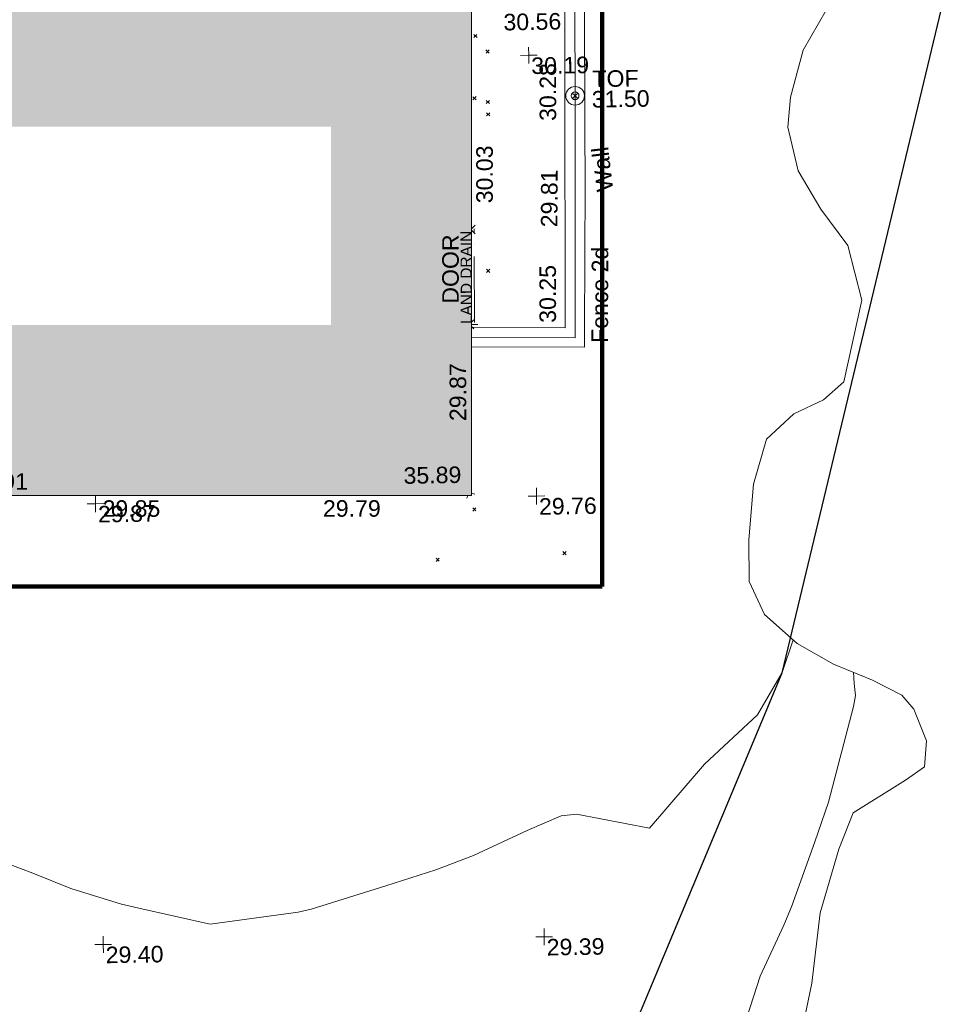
# Model space of a CAD drawing. Header units: millimetres. Extents: x -290717 to 520720, y -88450 to 287762.
# Tile 241 of 256: x 95528 to 116515, y 34928 to 57264. Entities that reach past the tile are written whole.
import ezdxf

# ---------------------------------------------------------------- set-up
doc = ezdxf.new("R2010")
doc.units = ezdxf.units.MM
doc.linetypes.add('IMPORT-UG_DRAINAGE_UNIDENTIFIED_QLB2 _2_', pattern=[2700, 1500, -300, 0, -250, 150, -300, 0, -200])
doc.linetypes.add('IMPORT-UG_ELEC_STREET LIGHTING_QLB2 _2_', pattern=[2700, 1500, -300, 0, -250, 150, -300, 0, -200])
for name, color, linetype, lineweight, true_color in [('00__TOPO__TOP_OF_FENCE_SYMBOL', 7, 'Continuous', 9, 0x666666), ('00_TOPO_EAVE', 7, 'Continuous', 9, 0x666666), ('00_TOPO_LEVEL_FLOOR', 7, 'Continuous', 9, 0x666666), ('00_UAV_BUILDING_OUTLINE', 5, 'Continuous', 9, 0x0000ff), ('00_UAV_EAVE', 7, 'Continuous', 9, 0x666666), ('00_UAV_FENCE_2D', 7, 'Continuous', 9, 0x264c2f), ('00_UAV_INT_DOOR', 7, 'Continuous', 9, 0x7f4f3f), ('00_UAV_LEVEL_SPOT', 7, 'Continuous', 9, 0x666666), ('00_UAV_TOP_OF_FENCE', 6, 'Continuous', 9, 0xff00ff), ('00_UAV_TOP_OF_WALL', 7, 'Continuous', 9, 0x666666), ('00_UAV_TREE_LINE', 7, 'Continuous', 9, 0x52a552), ('00_UAV_WALL', 7, 'Continuous', 9, 0x7c00a5), ('01_DTM_CONTOUR_MNR', 7, 'Continuous', 9, 0xa5a552), ('12333-PUM-2D-U-0001-C01 - Rev2_REVIT IMPORT_dwg', 7, 'Continuous', 9, 0x767676), ('A_RHA_Line', 7, 'Continuous', 9, 0x00a600), ('PUM-SURVEY BOUNDARY_EXTENT', 190, 'Continuous', 25, 0x7f00ff), ('PUM-UNIDENTIFIED-QLB2', 150, 'IMPORT-UG_DRAINAGE_UNIDENTIFIED_QLB2 _2_', 9, 0x007fff)]:
    doc.layers.add(name, color=color, linetype=linetype, lineweight=lineweight, true_color=true_color)
for name, color, linetype, lineweight in [('A_RHA_Detail', 7, 'Continuous', 9), ('A_RHA_Text', 7, 'Continuous', 9), ('GEN-TEXT', 7, 'Continuous', 9)]:
    doc.layers.add(name, color=color, linetype=linetype, lineweight=lineweight)
doc.styles.add('Arial Narrow', font='ARIALN.TTF', dxfattribs={"height": 3000})
doc.styles.add('Arial_1', font='arial.ttf', dxfattribs={"height": 250})
doc.styles.add('Swis721 Lt BT_2', font='swissl.ttf', dxfattribs={"height": 375})

# ---------------------------------------------------------------- blocks, each defined once
blk = doc.blocks.new('12333-PUM-2D-U-0001-C01 - Rev2_REVIT IMPORT_dwg_MSL_Eaves_SYM_1-V85-Site Location Plan Existing')
at = {"layer": '00_TOPO_EAVE', "color": 254, "true_color": 0xcccccc}
for p, q in [((-116, -357), (-62, -190)), ((357, -116), (171, -56))]:
    blk.add_line(p, q, dxfattribs=at)
blk = doc.blocks.new('12333-PUM-2D-U-0001-C01 - Rev2_REVIT IMPORT_dwg_MSL_Node_LineworkTOF-2077248-Site Location Plan Existing')
at = {"layer": '00__TOPO__TOP_OF_FENCE_SYMBOL', "color": 254, "true_color": 0xcccccc, "flags": 128}
for points in [[(165, 165), (0, 0), (-165, 165)], [(165, -165), (0, 0), (-165, -165)]]:
    blk.add_lwpolyline(points, dxfattribs=at)
at = {"layer": '00__TOPO__TOP_OF_FENCE_SYMBOL', "color": 254, "true_color": 0xcccccc}
for radius in [563, 234]:
    blk.add_circle((0, 0), radius, dxfattribs=at)
blk = doc.blocks.new('12333-PUM-2D-U-0001-C01 - Rev2_REVIT IMPORT_dwg_MSL_FLlvl_SYM-V158-Site Location Plan Existing')
at = {"layer": '00_TOPO_LEVEL_FLOOR', "color": 254, "true_color": 0xcccccc}
blk.add_line((38.9, 0), (9.9, 0), dxfattribs=at)
blk = doc.blocks.new('12333-PUM-2D-U-0001-C01 - Rev2_REVIT IMPORT_dwg_MSL_Node_Linework-V180-Site Location Plan Existing')
at = {"layer": '00_UAV_INT_DOOR', "color": 9, "true_color": 0xd4c4bf}
for p, q in [((530, 530), (89, 89)), ((530, -530), (86, -86))]:
    blk.add_line(p, q, dxfattribs=at)
blk = doc.blocks.new('12333-PUM-2D-U-0001-C01 - Rev2_REVIT IMPORT_dwg_MSL_Node_Linework-V181-Site Location Plan Existing')
at = {"layer": '00_UAV_INT_DOOR', "color": 9, "true_color": 0xd4c4bf}
for p, q in [((530, 530), (262, 262)), ((530, -530), (253, -253))]:
    blk.add_line(p, q, dxfattribs=at)
blk = doc.blocks.new('12333-PUM-2D-U-0001-C01 - Rev2_REVIT IMPORT_dwg_UAV-2077255-Site Location Plan Existing')
at = {"layer": '00_UAV_LEVEL_SPOT', "color": 254, "true_color": 0xcccccc, "flags": 128}
for points in [[(0, -500), (0, 0), (-500, 0)], [(500, 0), (0, 0), (0, 500)]]:
    blk.add_lwpolyline(points, dxfattribs=at)
blk = doc.blocks.new('12333-PUM-2D-U-0001-C01 - Rev2_REVIT IMPORT_dwg_UAV-V191-Site Location Plan Existing')
at = {"layer": '00_UAV_LEVEL_SPOT', "color": 254, "true_color": 0xcccccc, "flags": 128}
for points in [[(0, -500), (0, 0), (-500, 0)], [(500, 0), (0, 0), (0, 500)]]:
    blk.add_lwpolyline(points, dxfattribs=at)
blk = doc.blocks.new('12333-PUM-2D-U-0001-C01 - Rev2_REVIT IMPORT_dwg_MGS62954_T2_Galway_ITM_3d_Rev1-2077680-Site Location Plan Existing')
at = {"layer": '00_UAV_FENCE_2D', "color": 254, "true_color": 0xcccccc, "flags": 128}
blk.add_lwpolyline([(534011121, 725615132), (534011071, 725611676), (534011025, 725608409), (534010940, 725603572), (534008590, 725603619)], dxfattribs=at)
at = {"layer": '00_UAV_TREE_LINE', "color": 254, "true_color": 0xcccccc, "flags": 128}
blk.add_lwpolyline([(534016936, 725611217), (534016222, 725610009), (534015917, 725608945), (534015847, 725608267), (534016061, 725607276), (534016561, 725606394), (534017157, 725605558), (534017455, 725604316), (534017016, 725602469), (534016543, 725602069), (534015863, 725601763), (534015236, 725601201), (534014924, 725600184), (534014800, 725598922), (534014785, 725597976), (534015126, 725597225), (534015852, 725596555), (534016670, 725596072), (534017545, 725595691), (534018204, 725595339), (534018469, 725595017), (534018748, 725594296), (534018692, 725593708), (534018256, 725593414), (534017052, 725592690), (534016713, 725591872), (534016263, 725590436), (534016051, 725588843), (534015560, 725586664)], dxfattribs=at)
at = {"layer": '00_UAV_WALL', "color": 254, "true_color": 0xcccccc, "flags": 128}
for points in [[(534008587, 725603411), (534011147, 725603355), (534011200, 725605793), (534011218, 725606669), (534011276, 725610790), (534011281, 725611167), (534011384, 725615152), (534010914, 725615152)], [(534010914, 725615152), (534010851, 725612002), (534010820, 725610155), (534010788, 725608255), (534010737, 725605156), (534010714, 725603801), (534008594, 725603855)]]:
    blk.add_lwpolyline(points, dxfattribs=at)
at = {"layer": '01_DTM_CONTOUR_MNR', "color": 254, "true_color": 0xcccccc, "flags": 128}
for points in [[(534015763, 725596638), (534015503, 725595898), (534014923, 725594950), (534013704, 725593852), (534012430, 725592420), (534010783, 725592773), (534010430, 725592735), (534009655, 725592420), (534008430, 725591870), (534007573, 725591563), (534006430, 725591220), (534004728, 725590718), (534004430, 725590658), (534002430, 725590420), (534000821, 725590811), (534000430, 725590905), (533999290, 725591280), (533998430, 725591649), (533997875, 725591865)], [(534014614, 725585195), (534014449, 725586950), (534014482, 725587856), (534014882, 725589020), (534015434, 725590169), (534015618, 725590584), (534016174, 725592049), (534016496, 725592939), (534017107, 725595103), (534017150, 725595353), (534017129, 725595622), (534017114, 725595879)]]:
    blk.add_lwpolyline(points, dxfattribs=at)
for name, p, xscale, yscale, zscale in [('12333-PUM-2D-U-0001-C01 - Rev2_REVIT IMPORT_dwg_UAV-2077255-Site Location Plan Existing', (534010000, 725610000), 0.375, 0.375, 0.375), ('12333-PUM-2D-U-0001-C01 - Rev2_REVIT IMPORT_dwg_MSL_Node_LineworkTOF-2077248-Site Location Plan Existing', (534011034, 725609064), 0.375, 0.375, 0.375), ('12333-PUM-2D-U-0001-C01 - Rev2_REVIT IMPORT_dwg_MSL_Node_Linework-V180-Site Location Plan Existing', (534008616, 725606070), 0.19, 0.19, 0.19), ('12333-PUM-2D-U-0001-C01 - Rev2_REVIT IMPORT_dwg_MSL_Node_Linework-V181-Site Location Plan Existing', (534008547, 725603918), 0.19, 0.19, 0.19), ('12333-PUM-2D-U-0001-C01 - Rev2_REVIT IMPORT_dwg_MSL_FLlvl_SYM-V158-Site Location Plan Existing', (534008547, 725603918), 4.94, 4.94, 4.94), ('12333-PUM-2D-U-0001-C01 - Rev2_REVIT IMPORT_dwg_UAV-V191-Site Location Plan Existing', (534000000, 725600000), 0.375, 0.375, 0.375), ('12333-PUM-2D-U-0001-C01 - Rev2_REVIT IMPORT_dwg_UAV-2077255-Site Location Plan Existing', (534010000, 725600000), 0.375, 0.375, 0.375), ('12333-PUM-2D-U-0001-C01 - Rev2_REVIT IMPORT_dwg_MSL_Eaves_SYM_1-V85-Site Location Plan Existing', (534008466, 725600115), 0.375, 0.375, 0.375), ('12333-PUM-2D-U-0001-C01 - Rev2_REVIT IMPORT_dwg_UAV-2077255-Site Location Plan Existing', (534000000, 725590000), 0.375, 0.375, 0.375), ('12333-PUM-2D-U-0001-C01 - Rev2_REVIT IMPORT_dwg_UAV-2077255-Site Location Plan Existing', (534010000, 725590000), 0.375, 0.375, 0.375)]:
    blk.add_blockref(name, p, dxfattribs=dict(xscale=xscale, yscale=yscale, zscale=zscale))
at = {"layer": '00_UAV_BUILDING_OUTLINE', "color": 251, "true_color": 0x666666, "char_height": 375, "width": 1495.9, "attachment_point": 1, "line_spacing_factor": 1.005062, "style": 'Swis721 Lt BT_2'}
for s, insert, rotation in [('30.03', (534008751, 725606665), 89.0241), ('29.87', (534008061, 725601735), 89.0241), ('29.91', (533997170, 725600742), 359.0241), ('29.85', (534000160, 725600076), 359.0241), ('29.79', (534005157, 725599991), 359.0241)]:
    blk.add_mtext(s, dxfattribs=dict(at, insert=insert, rotation=rotation))
at = {"layer": '00_UAV_EAVE', "insert": (534006994, 725600704), "char_height": 375, "width": 1495.9, "attachment_point": 1, "line_spacing_factor": 1.005062, "style": 'Swis721 Lt BT_2'}
blk.add_mtext('35.89', dxfattribs=at)
at = {"layer": '00_UAV_FENCE_2D', "color": 251, "true_color": 0x666666, "insert": (534011307, 725603452), "char_height": 375, "width": 2545.41, "attachment_point": 1, "rotation": 88.8348, "line_spacing_factor": 1.005062, "style": 'Swis721 Lt BT_2'}
blk.add_mtext('Fence 2d', dxfattribs=at)
at = {"layer": '00_UAV_INT_DOOR', "color": 251, "true_color": 0x666666, "insert": (534007939, 725604401), "char_height": 375, "width": 1790.33, "attachment_point": 1, "rotation": 89.014, "line_spacing_factor": 1.005062, "style": 'Swis721 Lt BT_2'}
blk.add_mtext('DOOR', dxfattribs=at)
at = {"layer": '00_UAV_LEVEL_SPOT', "char_height": 375, "width": 1495.9, "attachment_point": 1, "line_spacing_factor": 1.005062, "style": 'Swis721 Lt BT_2'}
for s, insert in [('30.19', (534010052, 725609949)), ('29.87', (534000052, 725599949)), ('29.76', (534010052, 725599949)), ('29.40', (534000052, 725589949)), ('29.39', (534010052, 725589949))]:
    blk.add_mtext(s, dxfattribs=dict(at, insert=insert))
at = {"layer": '00_UAV_TOP_OF_FENCE', "color": 251, "true_color": 0x666666, "char_height": 375, "attachment_point": 1, "line_spacing_factor": 1.005062, "style": 'Swis721 Lt BT_2'}
for s, insert, width in [('TOF', (534011433, 725609627), 1163.48), ('31.50', (534011411, 725609164), 1495.9)]:
    blk.add_mtext(s, dxfattribs=dict(at, insert=insert, width=width))
at = {"layer": '00_UAV_TOP_OF_WALL', "insert": (534009438, 725610949), "char_height": 375, "width": 1495.9, "attachment_point": 1, "line_spacing_factor": 1.005062, "style": 'Swis721 Lt BT_2'}
blk.add_mtext('30.56', dxfattribs=at)
at = {"layer": '00_UAV_WALL', "color": 251, "true_color": 0x666666, "char_height": 375, "attachment_point": 1, "line_spacing_factor": 1.005062, "style": 'Swis721 Lt BT_2'}
for s, insert, width, rotation in [('30.28', (534010220, 725608508), 1495.9, 89.0368), ('Wall', (534011492, 725606861), 1130.24, 95.9502), ('29.81', (534010207, 725606096), 1495.9, 88.8251), ('30.25', (534010136, 725603929), 1495.9, 89.0482)]:
    blk.add_mtext(s, dxfattribs=dict(at, insert=insert, width=width, rotation=rotation))
blk = doc.blocks.new('12333-PUM-2D-U-0001-C01 - Rev2_REVIT IMPORT_dwg-1620468-Site Location Plan Existing')
at = {"layer": 'GEN-TEXT', "color": 253, "true_color": 0xaaaaaa}
for p, q in [((367682, -5431), (367753, -5360)), ((367753, -5431), (367682, -5360)), ((367952, -5787), (368023, -5716)), ((368023, -5787), (367952, -5716)), ((367636, -6841), (367707, -6770)), ((367707, -6841), (367636, -6770)), ((367937, -6931), (368008, -6860)), ((368008, -6931), (367937, -6860)), ((367940, -7211), (368011, -7140)), ((368011, -7211), (367940, -7140)), ((367879, -10761), (367950, -10690)), ((367950, -10761), (367879, -10690)), ((367469, -16168), (367540, -16097)), ((367540, -16168), (367469, -16097)), ((369497, -17196), (369568, -17125)), ((369568, -17196), (369497, -17125)), ((366618, -17295), (366689, -17224)), ((366689, -17295), (366618, -17224))]:
    blk.add_line(p, q, dxfattribs=at)
at = {"layer": 'PUM-SURVEY BOUNDARY_EXTENT', "color": 201, "true_color": 0xd4aaff, "flags": 128}
blk.add_lwpolyline([(251950, -124072), (259237, -119988), (323874, -112520), (334940, -105533), (357850, -103777), (392540, -99127), (407227, -92450), (410397, -84600), (409218, -80398), (407088, -76497), (402381, -67044), (394609, -62225), (368049, -53126), (365752, -39739), (374423, -19957), (379271, -1194)], dxfattribs=at)
at = {"layer": 'PUM-UNIDENTIFIED-QLB2', "color": 141, "true_color": 0xaad4ff}
blk.add_line((367584, -11893), (367613, -9768), dxfattribs=at)
blk.add_blockref('12333-PUM-2D-U-0001-C01 - Rev2_REVIT IMPORT_dwg_MGS62954_T2_Galway_ITM_3d_Rev1-2077680-Site Location Plan Existing', (-533641080, -725615854))
at = {"layer": 'PUM-UNIDENTIFIED-QLB2', "insert": (367287, -10865), "char_height": 250, "width": 2522.06, "attachment_point": 2, "rotation": 89.2181, "line_spacing_factor": 0.941778, "style": 'Arial_1'}
blk.add_mtext('LAND DRAIN', dxfattribs=at)

msp = doc.modelspace()

# ---------------------------------------------------------------- hatches: boundary and pattern name
at = {"layer": 'A_RHA_Detail', "true_color": 0xc0c0c0}
h = msp.add_hatch(color=9, dxfattribs=at)
h.paths.add_polyline_path([(-80881, -68503), (-80401, -68483), (-80401, -62985), (-24475, -63009), (-24456, -50840), (-36623, -50832), (-36623, -44229), (-50959, -44214), (-50959, -42574), (-54564, -42571), (-54566, -45054), (-92409, -45027), (-92412, -49202), (-100062, -49202), (-100052, -64853), (-86121, -64853), (-86092, -62958), (-84861, -62958), (-84855, -68240), (-80871, -68240)])
h.paths.add_polyline_path([(-137239, -68462), (-132720, -68433), (-132847, -62850), (-130455, -62917), (-130498, -61356), (-117581, -61423), (-117492, -49184), (-125137, -49178), (-125134, -45033), (-163007, -45006), (-163007, -44090), (-163124, -44090), (-163123, -42384), (-166564, -42384), (-166565, -44044), (-193158, -44025), (-193195, -62864), (-137270, -62917), (-137254, -65680)])
h.paths.add_polyline_path([(120311, -32334), (120312, -31611), (133451, -31638), (133469, -19718), (121296, -19692), (121320, -8191), (112277, -8172), (112263, -14811), (78286, -14740), (78293, -8167), (76546, -8163), (69356, -8153), (69354, -9157), (68373, -9155), (68373, -13706), (69334, -13708), (69325, -16250), (66623, -16250), (66620, -17995), (65989, -17995), (65985, -19731), (57152, -19712), (57127, -31560), (70278, -31587), (70278, -32272), (78264, -32285), (78267, -31020), (112336, -31091), (112336, -32318), (119781, -32333)])
h.paths.add_polyline_path([(7504, -1791), (15482, -674), (15484, 148), (56188, 206), (56156, 14338), (18017, 14236), (17968, 34313), (21727, 34324), (21709, 40608), (18010, 40608), (17996, 45484), (9770, 45421), (3966, 45443), (3985, 14177), (1023, 14177), (-277, 14191), (-232, 5977), (-226, 194), (1220, 180), (7478, 143), (7489, -674)])
h.paths.add_polyline_path([(77756, 53), (77730, 1700), (94464, 1660), (94606, 17991), (88810, 18015), (88800, 14437), (69414, 14458), (69377, 100), (70761, 92)])
h.paths.add_polyline_path([(61252, 46454), (105775, 46473), (105768, 61853), (92285, 61853), (92309, 65784), (96107, 65768), (96060, 75209), (101085, 75072), (104988, 74765), (108404, 74364), (112009, 73787), (115645, 73050), (116891, 72762), (120209, 71893), (120865, 71704), (124136, 70670), (127436, 69481), (127820, 69395), (128274, 69332), (128732, 69307), (129190, 69320), (129645, 69372), (130095, 69461), (130535, 69588), (130963, 69751), (131376, 69950), (131771, 70182), (132163, 70461), (132496, 70742), (132821, 71065), (133117, 71414), (133384, 71787), (133617, 72179), (133817, 72591), (133983, 73018), (134112, 73458), (134204, 73907), (134258, 74362), (134273, 74820), (134251, 75277), (134190, 75731), (134091, 76179), (133955, 76617), (133783, 77041), (133576, 77450), (133336, 77840), (133064, 78209), (132762, 78554), (132432, 78872), (132077, 79161), (131698, 79420), (131300, 79646), (131094, 79746), (132146, 83110), (122788, 86283), (121604, 82800), (117096, 83871), (116842, 83526), (116121, 91222), (110238, 91274), (110194, 90435), (104988, 90486), (104973, 94310), (103746, 94310), (103840, 122852), (96365, 122932), (96350, 123952), (104556, 123902), (104607, 120249), (125503, 120134), (125662, 137657), (114480, 137699), (114382, 129150), (104644, 129188), (104578, 126217), (101184, 126159), (101265, 135959), (89967, 135989), (89928, 125824), (93631, 125841), (93581, 122932), (88697, 122905), (88679, 95739), (86378, 95739), (86378, 96178), (83280, 96201), (83274, 95736), (70170, 95733), (70166, 96272), (66675, 96257), (66655, 95756), (65785, 95756), (65888, 117471), (53473, 117488), (53434, 98570), (40649, 98570), (40610, 94406), (38854, 94410), (38849, 89464), (40612, 89518), (40665, 86258), (38372, 86306), (38370, 76901), (50938, 76944), (50923, 74599), (56485, 74589), (56485, 75195), (92465, 75233), (92646, 71767), (89811, 69363), (85313, 69361), (85313, 66907), (75210, 66903), (75210, 63816), (70819, 63816), (70819, 64253), (69457, 64253), (69456, 66902), (61303, 66899), (61305, 63970), (70500, 63970), (70500, 61853), (61246, 61849), (61252, 46455)])
h.paths.add_polyline_path([(-17153, 48569), (-17153, 60770), (-29363, 60775), (-29363, 67399), (-43507, 67405), (-43489, 69093), (-45766, 69109), (-45794, 67405), (-47272, 67404), (-47272, 66455), (-86005, 66469), (-86007, 60522), (-92663, 60522), (-92667, 50184), (-79752, 50180), (-79752, 48591), (-17158, 48569)])
h.paths.add_polyline_path([(-201056, 48629), (-138378, 48635), (-138378, 50133), (-125468, 50134), (-125469, 60566), (-132187, 60566), (-132187, 66533), (-170643, 66806), (-170643, 67739), (-200340, 67489), (-200349, 60828), (-201058, 60828), (-201057, 51102)])
h.paths.add_polyline_path([(-240052, 54769), (-239444, 54811), (-239187, 54842), (-238765, 54941), (-238382, 55122), (-237990, 55355), (-237269, 55936), (-237030, 56229), (-236793, 56569), (-236555, 57004), (-236433, 57267), (-236300, 57753), (-236251, 58017), (-236236, 58516), (-236233, 58988), (-236214, 59823), (-236364, 59821), (-236634, 60698), (-236392, 61432), (-236225, 61435), (-236202, 62638), (-232564, 62639), (-232564, 63049), (-232732, 63049), (-232860, 63458), (-232732, 63914), (-232561, 63914), (-232522, 70598), (-240629, 70599), (-240630, 72351), (-246413, 72347), (-246413, 70616), (-254450, 70619), (-254455, 70754), (-254470, 73192), (-263883, 73268), (-263902, 68261), (-263715, 68260), (-263553, 67820), (-263719, 67392), (-263914, 67392), (-263957, 58634), (-260181, 58611), (-260192, 56354), (-257185, 56339), (-257213, 57093), (-257339, 57093), (-257471, 57532), (-257339, 58062), (-257203, 58064), (-257174, 58599), (-256478, 58575), (-256478, 58789), (-256013, 58912), (-255397, 58781), (-255397, 58596), (-243810, 58586), (-243805, 58352), (-243741, 57885), (-243619, 57422), (-243424, 56944), (-243247, 56608), (-243003, 56250), (-242732, 55933), (-242372, 55603), (-242141, 55425), (-241805, 55217), (-241529, 55077), (-241101, 54917), (-240836, 54841), (-240453, 54789), (-240203, 54777)])
h.paths.add_polyline_path([(40277, 59895), (40329, 69197), (36589, 69218), (36619, 74674), (32264, 74687), (32233, 69156), (11917, 69270), (11967, 78219), (29088, 78123), (29143, 88141), (15719, 88216), (15733, 90590), (4594, 90652), (4525, 78265), (10097, 78234), (10077, 74773), (4548, 74804), (4466, 60107), (19126, 60025), (19140, 62528), (31739, 62457), (31725, 59943), (38370, 59906)])
h.paths.add_polyline_path([(-246083, 72334), (-246083, 72334), (-246208, 72334)])
h.paths.add_polyline_path([(-114575, 112178), (-114575, 112178), (-114707, 115802)])
h.paths.add_polyline_path([(-154700, 101760), (-114382, 101776), (-114382, 106927), (-113756, 106927), (-113758, 111847), (-114432, 111847), (-114432, 112178), (-114575, 112178), (-114579, 121707), (-123057, 121707), (-123069, 156453), (-119381, 156454), (-119381, 160166), (-115501, 160167), (-115503, 166207), (-132412, 166600), (-132412, 166666), (-135275, 166665), (-135275, 166628), (-135911, 166628), (-135911, 166352), (-152521, 166346), (-152518, 159143), (-150699, 159118), (-150756, 122561), (-151059, 122561), (-151061, 121302), (-154138, 121373), (-154138, 121865), (-154704, 121867), (-154689, 119352), (-154746, 119352), (-154746, 118722), (-160794, 118749), (-160794, 119411), (-163852, 119422), (-163855, 118762), (-167569, 118779), (-166635, 124395), (-166844, 124471), (-167569, 124708), (-168028, 124841), (-168631, 124991), (-169238, 125117), (-169850, 125220), (-170466, 125298), (-171089, 125352), (-171704, 125381), (-172325, 125386), (-172782, 125375), (-173402, 125337), (-174019, 125276), (-174634, 125190), (-175245, 125081), (-176047, 124896), (-176665, 124725), (-177045, 124609), (-177632, 124405), (-176665, 118819), (-177559, 118822), (-177662, 125263), (-176365, 126543), (-159462, 126320), (-157058, 128609), (-157061, 136153), (-158639, 137740), (-159352, 137740), (-161634, 140201), (-168728, 140257), (-171035, 137943), (-174184, 137943), (-176460, 140292), (-177342, 140292), (-177342, 140358), (-183429, 140356), (-185922, 137917), (-185922, 131757), (-186907, 131757), (-187725, 130810), (-187724, 127376), (-186481, 126305), (-186479, 122327), (-185176, 121059), (-180304, 121059), (-180304, 118802), (-193555, 118802), (-193555, 133118), (-192594, 133118), (-192594, 134201), (-192225, 134201), (-192226, 136615), (-192595, 136615), (-192595, 137734), (-193589, 137734), (-193589, 147475), (-193163, 147493), (-192607, 147551), (-192360, 147590), (-192200, 147617), (-191883, 147683), (-191569, 147762), (-191020, 147932), (-190951, 147956), (-190648, 148071), (-190350, 148198), (-190057, 148336), (-189770, 148486), (-189375, 148717), (-189133, 148873), (-188868, 149059), (-188610, 149255), (-188355, 149465), (-188080, 149714), (-187885, 149902), (-187538, 150274), (-187446, 150378), (-187241, 150629), (-187046, 150888), (-186862, 151154), (-186546, 151670), (-186524, 151707), (-163675, 151670), (-163688, 148134), (-157304, 148136), (-157304, 155760), (-157557, 155765), (-157556, 166678), (-187009, 166700), (-187013, 162054), (-188707, 162045), (-188706, 155022), (-188738, 154651), (-188799, 154283), (-188857, 154035), (-188966, 153679), (-189103, 153333), (-189266, 152998), (-189455, 152677), (-189645, 152421), (-189917, 152104), (-190213, 151809), (-190531, 151539), (-190869, 151294), (-191225, 151076), (-191598, 150887), (-192093, 150683), (-192485, 150570), (-192904, 150482), (-193187, 150441), (-193594, 150407), (-193595, 151460), (-205369, 151455), (-205354, 113350), (-207187, 113349), (-207184, 105991), (-205313, 105991), (-205311, 101770), (-175489, 101781), (-175489, 110890), (-154703, 110898), (-154701, 103310)])
h.paths.add_polyline_path([(193736, 113048), (208865, 114991), (208976, 114127), (216448, 115086), (216039, 118272), (232649, 120405), (233426, 114352), (240632, 115278), (239855, 121330), (256407, 123456), (257092, 118089), (264572, 119041), (261878, 138525), (259179, 138222), (259197, 137439), (254686, 136897), (255413, 131315), (240853, 129522), (239771, 137919), (240650, 138010), (240062, 142777), (239166, 142685), (237631, 151018), (266173, 154561), (271297, 142612), (276532, 144861), (274942, 148528), (302075, 160135), (300216, 164320), (301528, 164907), (300405, 167478), (299017, 166946), (295627, 174519), (294333, 177537), (287289, 174519), (289428, 169661), (272957, 162557), (271943, 164897), (267016, 162764), (268502, 159357), (265200, 157946), (226856, 153147), (227510, 148852), (228281, 141179), (227302, 141050), (227895, 136433), (228749, 136524), (229602, 128024), (217691, 126494), (217642, 126874), (215139, 126553), (215195, 126113), (215016, 126090), (214841, 127450), (192259, 124549), (193486, 114991)])
h.paths.add_polyline_path([(-78076, 117606), (-78076, 117610), (-78070, 129486), (-74723, 129478), (-74723, 125436), (-48016, 125380), (-47997, 135873), (-61198, 135902), (-74715, 135924), (-74724, 131865), (-78070, 131873), (-78063, 149550), (-58292, 149542), (-58292, 148946), (-37708, 148938), (-37708, 159740), (-44148, 159743), (-44148, 162961), (-49830, 162961), (-49831, 160632), (-78494, 160644), (-78494, 161615), (-78739, 161615), (-78692, 168188), (-90845, 168127), (-90963, 152687), (-89065, 152686), (-89080, 117610), (-78375, 117606)])
h.paths.add_polyline_path([(69255, 129236), (69260, 136168), (86068, 136131), (86009, 164703), (58790, 164724), (58790, 170119), (54460, 170122), (54457, 166153), (47042, 166159), (47041, 164669), (39173, 164675), (39173, 164079), (17015, 164095), (17002, 147267), (12660, 147267), (12654, 139138), (17031, 139135), (17025, 129935), (39191, 129919), (39191, 129258), (69014, 129236)])
h.paths.add_polyline_path([(39266, 139468), (33051, 139484), (33088, 153428), (39278, 153412), (39278, 152830), (43058, 152820), (43025, 140093), (39267, 140093)])
h.paths.add_polyline_path([(1980, 189123), (18699, 189180), (18678, 195254), (24349, 195273), (24335, 199551), (28830, 199566), (28798, 208816), (24335, 208806), (24334, 209113), (16812, 209088), (16807, 208844), (6772, 208809), (6797, 201489), (-8471, 201437), (-8471, 200429), (-11856, 200418), (-11824, 190892), (-7615, 190905), (-7615, 190171), (-4609, 190169), (-4608, 190917), (1973, 190939), (1977, 189837)])
h.paths.add_polyline_path([(-20506, 190640), (-20122, 206347), (-41550, 207015), (-41462, 210450), (-31391, 210152), (-31079, 223863), (-44305, 224231), (-44491, 211866), (-47510, 211943), (-47723, 203659), (-47076, 203635), (-47175, 199532), (-46801, 199520), (-46874, 195479), (-44600, 195425), (-44686, 192243), (-38074, 192136), (-38104, 191127), (-21538, 190669)])
h.paths.add_polyline_path([(16801, 195962), (9657, 196015), (9644, 199514), (11632, 199486), (11632, 203322), (16807, 203391), (16801, 195984)])
h.paths.add_polyline_path([(122085, 200536), (122088, 206386), (125211, 206386), (125211, 206646), (126203, 206646), (126203, 207041), (130401, 206979), (130444, 209883), (126203, 209946), (126203, 214624), (127365, 214624), (127365, 225380), (126160, 225380), (126207, 241475), (119483, 241496), (119479, 246182), (109944, 246175), (109953, 233033), (115001, 233033), (115000, 208653), (112026, 208653), (112024, 200539), (122025, 200536)])
h.paths.add_polyline_path([(30087, 200987), (38031, 201029), (38031, 202923), (38110, 202923), (38067, 208828), (38013, 208828), (38012, 209013), (30045, 208970), (30061, 205986)])
h.paths.add_polyline_path([(195986, 205662), (202897, 206052), (202677, 209946), (195766, 209555)])
h.paths.add_polyline_path([(-91652, 206393), (-79454, 206433), (-79629, 238246), (-68904, 238215), (-68919, 246314), (-68757, 246313), (-68755, 246639), (-79620, 246651), (-79607, 247344), (-82155, 247318), (-82155, 247488), (-91641, 247473), (-91639, 246846), (-131470, 246641), (-131470, 250160), (-142857, 250177), (-142864, 246220), (-165119, 246272), (-165040, 253908), (-178677, 253930), (-178700, 238177), (-138599, 238209), (-138548, 206628), (-126647, 206572), (-126667, 234826), (-124963, 234826), (-124969, 234688), (-91596, 234664), (-91651, 207156)])
h.paths.add_polyline_path([(142124, 209114), (152768, 209127), (152745, 227013), (142101, 226999), (142122, 210583)])
h.paths.add_polyline_path([(168999, 209275), (169027, 226860), (161687, 226877), (161648, 209291), (168847, 209275)])
h.paths.add_polyline_path([(49761, 218477), (49794, 223316), (41274, 223363), (41274, 223291), (32187, 223352), (32202, 225553), (20082, 225635), (20035, 218708), (31566, 218630), (31566, 218599), (49547, 218478)])
h.paths.add_polyline_path([(162362, 234154), (162367, 241590), (135261, 241631), (135249, 234198), (160249, 234157)])
h.paths.add_polyline_path([(176459, 246710), (176516, 252173), (168884, 252253), (168935, 257069), (164355, 257117), (164296, 251512), (164417, 251511), (164368, 246837), (172300, 246753)])

# ---------------------------------------------------------------- linework, layer by layer
at = {"layer": 'A_RHA_Line', "color": 1, "lineweight": 140, "true_color": 0xff0000}
for p, q in [((108738, 44403), (108738, 73124)), ((58271, 44403), (108738, 44403))]:
    msp.add_line(p, q, dxfattribs=at)
at = {"layer": 'A_RHA_Line', "color": 7}
for p, q in [((105771, 54592), (105769, 59589)), ((105773, 49594), (105771, 54592)), ((105775, 46473), (105773, 49594)), ((93899, 46468), (98898, 46470)), ((98898, 46470), (103898, 46472)), ((103898, 46472), (105775, 46473))]:
    msp.add_line(p, q, dxfattribs=at)

# ---------------------------------------------------------------- block references
at = {"layer": '12333-PUM-2D-U-0001-C01 - Rev2_REVIT IMPORT_dwg', "color": 254, "linetype": 'IMPORT-UG_ELEC_STREET LIGHTING_QLB2 _2_', "true_color": 0xffd4d4, "rotation": 0.9999999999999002}
msp.add_blockref('12333-PUM-2D-U-0001-C01 - Rev2_REVIT IMPORT_dwg-1620468-Site Location Plan Existing', (-261895, 55870), dxfattribs=at)

# ---------------------------------------------------------------- next in the draw order: texts
at = {"layer": 'A_RHA_Text', "lineweight": 35, "insert": (66722, 54090), "char_height": 3000, "width": 35113.91, "attachment_point": 1, "style": 'Arial Narrow', "bg_fill": 3, "box_fill_scale": 1.25, "bg_fill_color": 256, "bg_fill_true_color": 13158600, "bg_fill_transparency": 0}
msp.add_mtext('THEATRE BLOCK', dxfattribs=at)

doc.saveas('drawing.dxf')
